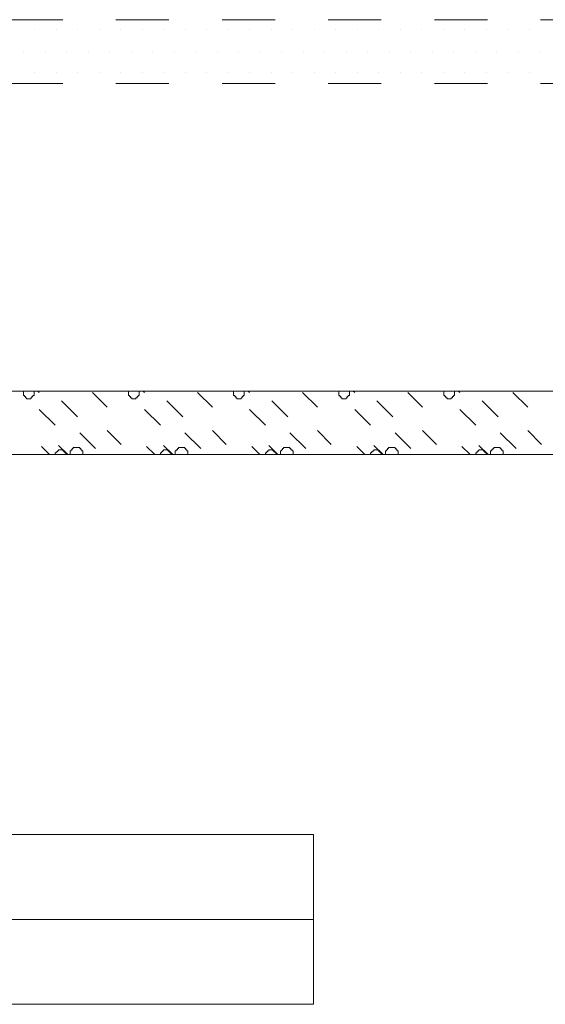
# Model space of a CAD drawing. Header units: millimetres. Extents: x -2274 to 12297, y -16157 to 26321.
# Tile 155 of 256: x -246 to -147, y -3588 to -3402. Entities that reach past the tile are written whole.
import ezdxf

# ---------------------------------------------------------------- set-up
doc = ezdxf.new("R2010")
doc.units = ezdxf.units.MM
doc.linetypes.add('4002', pattern=[2, 1, -1])
for name, color, linetype in [('- niebieska cienka - izolacja', 120, 'Continuous'), ('drzwi łuk', 1, 'Continuous'), ('PROJEKTOWANE', 5, 'Continuous')]:
    doc.layers.add(name, color=color, linetype=linetype)
doc.layers.add('DO USU', color=7, linetype='Continuous', true_color=0x969696)
doc.layers.add('ISTN. BUD', color=253, linetype='Continuous', true_color=0x828282)

msp = doc.modelspace()

# ---------------------------------------------------------------- linework, layer by layer
at = {"layer": '- niebieska cienka - izolacja', "color": 253, "linetype": 'Continuous', "lineweight": 13}
for p, q in [((-245.42, -3472.06), (-245.22, -3472.06)), ((-245.42, -3472.26), (-245.42, -3472.06)), ((-245.42, -3472.46), (-245.42, -3472.26)), ((-245.42, -3472.66), (-245.42, -3472.46)), ((-245.42, -3472.86), (-245.42, -3472.66)), ((-245.42, -3472.86), (-245.22, -3472.86)), ((-245.22, -3472.06), (-245.22, -3472)), ((-245.22, -3473.06), (-245.22, -3472.86)), ((-243.62, -3472.06), (-243.62, -3472)), ((-243.62, -3472.06), (-243.42, -3472.06)), ((-243.62, -3473.06), (-243.62, -3472.86)), ((-243.62, -3472.86), (-243.42, -3472.86)), ((-243.42, -3472.26), (-243.42, -3472.06)), ((-243.42, -3472.46), (-243.42, -3472.26)), ((-243.42, -3472.66), (-243.42, -3472.46)), ((-243.42, -3472.86), (-243.42, -3472.66)), ((-242.68, -3472), (-242.42, -3472.26)), ((-242.68, -3472), (-242.42, -3472.26)), ((-232.42, -3472.26), (-229.62, -3475.06)), ((-232.42, -3472.26), (-229.62, -3475.06)), ((-225.62, -3472.06), (-225.42, -3472.06)), ((-225.62, -3472.26), (-225.62, -3472.06)), ((-225.62, -3472.46), (-225.62, -3472.26)), ((-225.62, -3472.66), (-225.62, -3472.46)), ((-225.62, -3472.86), (-225.62, -3472.66)), ((-225.62, -3472.86), (-225.42, -3472.86)), ((-225.42, -3472.06), (-225.42, -3472)), ((-225.42, -3473.06), (-225.42, -3472.86)), ((-223.82, -3472.06), (-223.82, -3472)), ((-223.82, -3472.06), (-223.62, -3472.06)), ((-223.82, -3473.06), (-223.82, -3472.86)), ((-223.82, -3472.86), (-223.62, -3472.86)), ((-223.62, -3472.26), (-223.62, -3472.06)), ((-223.62, -3472.46), (-223.62, -3472.26)), ((-223.62, -3472.66), (-223.62, -3472.46)), ((-223.62, -3472.86), (-223.62, -3472.66)), ((-222.88, -3472), (-222.62, -3472.26)), ((-222.88, -3472), (-222.62, -3472.26)), ((-212.62, -3472.26), (-209.82, -3475.06)), ((-212.62, -3472.26), (-209.82, -3475.06)), ((-205.82, -3472.06), (-205.62, -3472.06)), ((-205.82, -3472.26), (-205.82, -3472.06)), ((-205.82, -3472.46), (-205.82, -3472.26)), ((-205.82, -3472.66), (-205.82, -3472.46)), ((-205.82, -3472.86), (-205.82, -3472.66)), ((-205.82, -3472.86), (-205.62, -3472.86)), ((-205.62, -3472.06), (-205.62, -3472)), ((-205.62, -3473.06), (-205.62, -3472.86)), ((-204.02, -3472.06), (-204.02, -3472)), ((-204.02, -3472.06), (-203.82, -3472.06)), ((-204.02, -3473.06), (-204.02, -3472.86)), ((-204.02, -3472.86), (-203.82, -3472.86)), ((-203.82, -3472.26), (-203.82, -3472.06)), ((-203.82, -3472.46), (-203.82, -3472.26)), ((-203.82, -3472.66), (-203.82, -3472.46)), ((-203.82, -3472.86), (-203.82, -3472.66)), ((-203.08, -3472), (-202.82, -3472.26)), ((-203.08, -3472), (-202.82, -3472.26)), ((-192.82, -3472.26), (-190.02, -3475.06)), ((-192.82, -3472.26), (-190.02, -3475.06)), ((-186.02, -3472.06), (-185.82, -3472.06)), ((-186.02, -3472.26), (-186.02, -3472.06)), ((-186.02, -3472.46), (-186.02, -3472.26)), ((-186.02, -3472.66), (-186.02, -3472.46)), ((-186.02, -3472.86), (-186.02, -3472.66)), ((-186.02, -3472.86), (-185.82, -3472.86)), ((-185.82, -3472.06), (-185.82, -3472)), ((-185.82, -3473.06), (-185.82, -3472.86)), ((-184.22, -3472.06), (-184.22, -3472)), ((-184.22, -3472.06), (-184.02, -3472.06)), ((-184.22, -3473.06), (-184.22, -3472.86)), ((-184.22, -3472.86), (-184.02, -3472.86)), ((-184.02, -3472.26), (-184.02, -3472.06)), ((-184.02, -3472.46), (-184.02, -3472.26)), ((-184.02, -3472.66), (-184.02, -3472.46)), ((-184.02, -3472.86), (-184.02, -3472.66)), ((-183.28, -3472), (-183.02, -3472.26)), ((-183.28, -3472), (-183.02, -3472.26)), ((-173.02, -3472.26), (-170.22, -3475.06)), ((-173.02, -3472.26), (-170.22, -3475.06)), ((-166.22, -3472.06), (-166.02, -3472.06)), ((-166.22, -3472.26), (-166.22, -3472.06)), ((-166.22, -3472.46), (-166.22, -3472.26)), ((-166.22, -3472.66), (-166.22, -3472.46)), ((-166.22, -3472.86), (-166.22, -3472.66)), ((-166.22, -3472.86), (-166.02, -3472.86)), ((-166.02, -3472.06), (-166.02, -3472)), ((-166.02, -3473.06), (-166.02, -3472.86)), ((-164.42, -3472.06), (-164.42, -3472)), ((-164.42, -3472.06), (-164.22, -3472.06)), ((-164.42, -3473.06), (-164.42, -3472.86)), ((-164.42, -3472.86), (-164.22, -3472.86)), ((-164.22, -3472.26), (-164.22, -3472.06)), ((-164.22, -3472.46), (-164.22, -3472.26)), ((-164.22, -3472.66), (-164.22, -3472.46)), ((-164.22, -3472.86), (-164.22, -3472.66)), ((-163.48, -3472), (-163.22, -3472.26)), ((-163.48, -3472), (-163.22, -3472.26)), ((-153.22, -3472.26), (-150.42, -3475.06)), ((-153.22, -3472.26), (-150.42, -3475.06)), ((-245.22, -3473.06), (-245.02, -3473.06)), ((-245.02, -3473.26), (-245.02, -3473.06)), ((-245.02, -3473.26), (-244.82, -3473.26)), ((-244.82, -3473.46), (-244.82, -3473.26)), ((-244.82, -3473.46), (-244.62, -3473.46)), ((-244.62, -3473.46), (-244.42, -3473.46)), ((-244.42, -3473.46), (-244.22, -3473.46)), ((-244.22, -3473.46), (-244.02, -3473.46)), ((-244.02, -3473.46), (-244.02, -3473.26)), ((-244.02, -3473.26), (-243.82, -3473.26)), ((-243.82, -3473.26), (-243.82, -3473.06)), ((-243.82, -3473.06), (-243.62, -3473.06)), ((-238.22, -3473.86), (-235.22, -3476.86)), ((-238.22, -3473.86), (-235.22, -3476.86)), ((-225.42, -3473.06), (-225.22, -3473.06)), ((-225.22, -3473.26), (-225.22, -3473.06)), ((-225.22, -3473.26), (-225.02, -3473.26)), ((-225.02, -3473.46), (-225.02, -3473.26)), ((-225.02, -3473.46), (-224.82, -3473.46)), ((-224.82, -3473.46), (-224.62, -3473.46)), ((-224.62, -3473.46), (-224.42, -3473.46)), ((-224.42, -3473.46), (-224.22, -3473.46)), ((-224.22, -3473.46), (-224.22, -3473.26)), ((-224.22, -3473.26), (-224.02, -3473.26)), ((-224.02, -3473.26), (-224.02, -3473.06)), ((-224.02, -3473.06), (-223.82, -3473.06)), ((-218.42, -3473.86), (-215.42, -3476.86)), ((-218.42, -3473.86), (-215.42, -3476.86)), ((-205.62, -3473.06), (-205.42, -3473.06)), ((-205.42, -3473.26), (-205.42, -3473.06)), ((-205.42, -3473.26), (-205.22, -3473.26)), ((-205.22, -3473.46), (-205.22, -3473.26)), ((-205.22, -3473.46), (-205.02, -3473.46)), ((-205.02, -3473.46), (-204.82, -3473.46)), ((-204.82, -3473.46), (-204.62, -3473.46)), ((-204.62, -3473.46), (-204.42, -3473.46)), ((-204.42, -3473.46), (-204.42, -3473.26)), ((-204.42, -3473.26), (-204.22, -3473.26)), ((-204.22, -3473.26), (-204.22, -3473.06)), ((-204.22, -3473.06), (-204.02, -3473.06)), ((-198.62, -3473.86), (-195.62, -3476.86)), ((-198.62, -3473.86), (-195.62, -3476.86)), ((-185.82, -3473.06), (-185.62, -3473.06)), ((-185.62, -3473.26), (-185.62, -3473.06)), ((-185.62, -3473.26), (-185.42, -3473.26)), ((-185.42, -3473.46), (-185.42, -3473.26)), ((-185.42, -3473.46), (-185.22, -3473.46)), ((-185.22, -3473.46), (-185.02, -3473.46)), ((-185.02, -3473.46), (-184.82, -3473.46)), ((-184.82, -3473.46), (-184.62, -3473.46)), ((-184.62, -3473.46), (-184.62, -3473.26)), ((-184.62, -3473.26), (-184.42, -3473.26)), ((-184.42, -3473.26), (-184.42, -3473.06)), ((-184.42, -3473.06), (-184.22, -3473.06)), ((-178.82, -3473.86), (-175.82, -3476.86)), ((-178.82, -3473.86), (-175.82, -3476.86)), ((-166.02, -3473.06), (-165.82, -3473.06)), ((-165.82, -3473.26), (-165.82, -3473.06)), ((-165.82, -3473.26), (-165.62, -3473.26)), ((-165.62, -3473.46), (-165.62, -3473.26)), ((-165.62, -3473.46), (-165.42, -3473.46)), ((-165.42, -3473.46), (-165.22, -3473.46)), ((-165.22, -3473.46), (-165.02, -3473.46)), ((-165.02, -3473.46), (-164.82, -3473.46)), ((-164.82, -3473.46), (-164.82, -3473.26)), ((-164.82, -3473.26), (-164.62, -3473.26)), ((-164.62, -3473.26), (-164.62, -3473.06)), ((-164.62, -3473.06), (-164.42, -3473.06)), ((-159.02, -3473.86), (-156.02, -3476.86)), ((-159.02, -3473.86), (-156.02, -3476.86)), ((-242.42, -3475.46), (-239.42, -3478.46)), ((-242.42, -3475.46), (-239.42, -3478.46)), ((-222.62, -3475.46), (-219.62, -3478.46)), ((-222.62, -3475.46), (-219.62, -3478.46)), ((-202.82, -3475.46), (-199.82, -3478.46)), ((-202.82, -3475.46), (-199.82, -3478.46)), ((-183.02, -3475.46), (-180.02, -3478.46)), ((-183.02, -3475.46), (-180.02, -3478.46)), ((-163.22, -3475.46), (-160.22, -3478.46)), ((-163.22, -3475.46), (-160.22, -3478.46)), ((-234.82, -3479.86), (-231.82, -3482.86)), ((-234.82, -3479.86), (-231.82, -3482.86)), ((-229.62, -3479.46), (-227.02, -3482.06)), ((-229.62, -3479.46), (-227.02, -3482.06)), ((-215.02, -3479.86), (-212.02, -3482.86)), ((-215.02, -3479.86), (-212.02, -3482.86)), ((-209.82, -3479.46), (-207.22, -3482.06)), ((-209.82, -3479.46), (-207.22, -3482.06)), ((-195.22, -3479.86), (-192.22, -3482.86)), ((-195.22, -3479.86), (-192.22, -3482.86)), ((-190.02, -3479.46), (-187.42, -3482.06)), ((-190.02, -3479.46), (-187.42, -3482.06)), ((-175.42, -3479.86), (-172.42, -3482.86)), ((-175.42, -3479.86), (-172.42, -3482.86)), ((-170.22, -3479.46), (-167.62, -3482.06)), ((-170.22, -3479.46), (-167.62, -3482.06)), ((-155.62, -3479.86), (-152.62, -3482.86)), ((-155.62, -3479.86), (-152.62, -3482.86)), ((-150.42, -3479.46), (-147.82, -3482.06)), ((-150.42, -3479.46), (-147.82, -3482.06)), ((-238.82, -3482.26), (-237.08, -3484)), ((-238.82, -3482.26), (-237.08, -3484)), ((-219.02, -3482.26), (-217.28, -3484)), ((-219.02, -3482.26), (-217.28, -3484)), ((-199.22, -3482.26), (-197.48, -3484)), ((-199.22, -3482.26), (-197.48, -3484)), ((-179.42, -3482.26), (-177.68, -3484)), ((-179.42, -3482.26), (-177.68, -3484)), ((-159.62, -3482.26), (-157.88, -3484)), ((-159.62, -3482.26), (-157.88, -3484)), ((-242.02, -3482.46), (-240.48, -3484)), ((-242.02, -3482.46), (-240.48, -3484)), ((-239.42, -3483.66), (-239.22, -3483.66)), ((-239.42, -3483.86), (-239.42, -3483.66)), ((-239.42, -3484), (-239.42, -3483.86)), ((-239.22, -3483.66), (-239.22, -3483.46)), ((-239.22, -3483.46), (-239.02, -3483.46)), ((-239.02, -3483.26), (-238.82, -3483.26)), ((-239.02, -3483.46), (-239.02, -3483.26)), ((-238.82, -3483.06), (-238.62, -3483.06)), ((-238.82, -3483.26), (-238.82, -3483.06)), ((-238.62, -3483.06), (-238.42, -3483.06)), ((-238.42, -3483.06), (-238.22, -3483.06)), ((-238.22, -3483.06), (-238.02, -3483.06)), ((-238.02, -3483.26), (-238.02, -3483.06)), ((-238.02, -3483.26), (-237.82, -3483.26)), ((-237.82, -3483.46), (-237.82, -3483.26)), ((-237.82, -3483.46), (-237.62, -3483.46)), ((-237.62, -3483.66), (-237.62, -3483.46)), ((-237.62, -3483.66), (-237.42, -3483.66)), ((-237.42, -3483.86), (-237.42, -3483.66)), ((-237.42, -3484), (-237.42, -3483.86)), ((-236.62, -3483.46), (-236.62, -3483.26)), ((-236.62, -3483.26), (-236.42, -3483.26)), ((-236.62, -3483.66), (-236.62, -3483.46)), ((-236.62, -3483.86), (-236.62, -3483.66)), ((-236.62, -3484), (-236.62, -3483.86)), ((-236.42, -3483.26), (-236.42, -3483.06)), ((-236.42, -3483.06), (-236.22, -3483.06)), ((-236.22, -3483.06), (-236.22, -3482.86)), ((-236.22, -3482.86), (-236.02, -3482.86)), ((-236.02, -3482.86), (-236.02, -3482.66)), ((-236.02, -3482.66), (-235.82, -3482.66)), ((-235.82, -3482.66), (-235.62, -3482.66)), ((-235.62, -3482.66), (-235.42, -3482.66)), ((-235.42, -3482.66), (-235.22, -3482.66)), ((-235.22, -3482.66), (-235.02, -3482.66)), ((-235.02, -3482.66), (-234.82, -3482.66)), ((-234.82, -3482.86), (-234.82, -3482.66)), ((-234.82, -3482.86), (-234.62, -3482.86)), ((-234.62, -3483.06), (-234.62, -3482.86)), ((-234.62, -3483.06), (-234.42, -3483.06)), ((-234.42, -3483.26), (-234.42, -3483.06)), ((-234.42, -3483.26), (-234.22, -3483.26)), ((-234.22, -3483.46), (-234.22, -3483.26)), ((-234.22, -3483.66), (-234.22, -3483.46)), ((-234.22, -3483.86), (-234.22, -3483.66)), ((-234.22, -3484), (-234.22, -3483.86)), ((-222.22, -3482.46), (-220.68, -3484)), ((-222.22, -3482.46), (-220.68, -3484)), ((-219.62, -3483.66), (-219.42, -3483.66)), ((-219.62, -3483.86), (-219.62, -3483.66)), ((-219.62, -3484), (-219.62, -3483.86)), ((-219.42, -3483.66), (-219.42, -3483.46)), ((-219.42, -3483.46), (-219.22, -3483.46)), ((-219.22, -3483.26), (-219.02, -3483.26)), ((-219.22, -3483.46), (-219.22, -3483.26)), ((-219.02, -3483.06), (-218.82, -3483.06)), ((-219.02, -3483.26), (-219.02, -3483.06)), ((-218.82, -3483.06), (-218.62, -3483.06)), ((-218.62, -3483.06), (-218.42, -3483.06)), ((-218.42, -3483.06), (-218.22, -3483.06)), ((-218.22, -3483.26), (-218.22, -3483.06)), ((-218.22, -3483.26), (-218.02, -3483.26)), ((-218.02, -3483.46), (-218.02, -3483.26)), ((-218.02, -3483.46), (-217.82, -3483.46)), ((-217.82, -3483.66), (-217.82, -3483.46)), ((-217.82, -3483.66), (-217.62, -3483.66)), ((-217.62, -3483.86), (-217.62, -3483.66)), ((-217.62, -3484), (-217.62, -3483.86)), ((-216.82, -3483.46), (-216.82, -3483.26)), ((-216.82, -3483.26), (-216.62, -3483.26)), ((-216.82, -3483.66), (-216.82, -3483.46)), ((-216.82, -3483.86), (-216.82, -3483.66)), ((-216.82, -3484), (-216.82, -3483.86)), ((-216.62, -3483.26), (-216.62, -3483.06)), ((-216.62, -3483.06), (-216.42, -3483.06)), ((-216.42, -3483.06), (-216.42, -3482.86)), ((-216.42, -3482.86), (-216.22, -3482.86)), ((-216.22, -3482.86), (-216.22, -3482.66)), ((-216.22, -3482.66), (-216.02, -3482.66)), ((-216.02, -3482.66), (-215.82, -3482.66)), ((-215.82, -3482.66), (-215.62, -3482.66)), ((-215.62, -3482.66), (-215.42, -3482.66)), ((-215.42, -3482.66), (-215.22, -3482.66)), ((-215.22, -3482.66), (-215.02, -3482.66)), ((-215.02, -3482.86), (-215.02, -3482.66)), ((-215.02, -3482.86), (-214.82, -3482.86)), ((-214.82, -3483.06), (-214.82, -3482.86)), ((-214.82, -3483.06), (-214.62, -3483.06)), ((-214.62, -3483.26), (-214.62, -3483.06)), ((-214.62, -3483.26), (-214.42, -3483.26)), ((-214.42, -3483.46), (-214.42, -3483.26)), ((-214.42, -3483.66), (-214.42, -3483.46)), ((-214.42, -3483.86), (-214.42, -3483.66)), ((-214.42, -3484), (-214.42, -3483.86)), ((-202.42, -3482.46), (-200.88, -3484)), ((-202.42, -3482.46), (-200.88, -3484)), ((-199.82, -3483.66), (-199.62, -3483.66)), ((-199.82, -3483.86), (-199.82, -3483.66)), ((-199.82, -3484), (-199.82, -3483.86)), ((-199.62, -3483.66), (-199.62, -3483.46)), ((-199.62, -3483.46), (-199.42, -3483.46)), ((-199.42, -3483.26), (-199.22, -3483.26)), ((-199.42, -3483.46), (-199.42, -3483.26)), ((-199.22, -3483.06), (-199.02, -3483.06)), ((-199.22, -3483.26), (-199.22, -3483.06)), ((-199.02, -3483.06), (-198.82, -3483.06)), ((-198.82, -3483.06), (-198.62, -3483.06)), ((-198.62, -3483.06), (-198.42, -3483.06)), ((-198.42, -3483.26), (-198.42, -3483.06)), ((-198.42, -3483.26), (-198.22, -3483.26)), ((-198.22, -3483.46), (-198.22, -3483.26)), ((-198.22, -3483.46), (-198.02, -3483.46)), ((-198.02, -3483.66), (-198.02, -3483.46)), ((-198.02, -3483.66), (-197.82, -3483.66)), ((-197.82, -3483.86), (-197.82, -3483.66)), ((-197.82, -3484), (-197.82, -3483.86)), ((-197.02, -3483.46), (-197.02, -3483.26)), ((-197.02, -3483.26), (-196.82, -3483.26)), ((-197.02, -3483.66), (-197.02, -3483.46)), ((-197.02, -3483.86), (-197.02, -3483.66)), ((-197.02, -3484), (-197.02, -3483.86)), ((-196.82, -3483.26), (-196.82, -3483.06)), ((-196.82, -3483.06), (-196.62, -3483.06)), ((-196.62, -3483.06), (-196.62, -3482.86)), ((-196.62, -3482.86), (-196.42, -3482.86)), ((-196.42, -3482.86), (-196.42, -3482.66)), ((-196.42, -3482.66), (-196.22, -3482.66)), ((-196.22, -3482.66), (-196.02, -3482.66)), ((-196.02, -3482.66), (-195.82, -3482.66)), ((-195.82, -3482.66), (-195.62, -3482.66)), ((-195.62, -3482.66), (-195.42, -3482.66)), ((-195.42, -3482.66), (-195.22, -3482.66)), ((-195.22, -3482.86), (-195.22, -3482.66)), ((-195.22, -3482.86), (-195.02, -3482.86)), ((-195.02, -3483.06), (-195.02, -3482.86)), ((-195.02, -3483.06), (-194.82, -3483.06)), ((-194.82, -3483.26), (-194.82, -3483.06)), ((-194.82, -3483.26), (-194.62, -3483.26)), ((-194.62, -3483.46), (-194.62, -3483.26)), ((-194.62, -3483.66), (-194.62, -3483.46)), ((-194.62, -3483.86), (-194.62, -3483.66)), ((-194.62, -3484), (-194.62, -3483.86)), ((-182.62, -3482.46), (-181.08, -3484)), ((-182.62, -3482.46), (-181.08, -3484)), ((-180.02, -3483.66), (-179.82, -3483.66)), ((-180.02, -3483.86), (-180.02, -3483.66)), ((-180.02, -3484), (-180.02, -3483.86)), ((-179.82, -3483.66), (-179.82, -3483.46)), ((-179.82, -3483.46), (-179.62, -3483.46)), ((-179.62, -3483.26), (-179.42, -3483.26)), ((-179.62, -3483.46), (-179.62, -3483.26)), ((-179.42, -3483.06), (-179.22, -3483.06)), ((-179.42, -3483.26), (-179.42, -3483.06)), ((-179.22, -3483.06), (-179.02, -3483.06)), ((-179.02, -3483.06), (-178.82, -3483.06)), ((-178.82, -3483.06), (-178.62, -3483.06)), ((-178.62, -3483.26), (-178.62, -3483.06)), ((-178.62, -3483.26), (-178.42, -3483.26)), ((-178.42, -3483.46), (-178.42, -3483.26)), ((-178.42, -3483.46), (-178.22, -3483.46)), ((-178.22, -3483.66), (-178.22, -3483.46)), ((-178.22, -3483.66), (-178.02, -3483.66)), ((-178.02, -3483.86), (-178.02, -3483.66)), ((-178.02, -3484), (-178.02, -3483.86)), ((-177.22, -3483.46), (-177.22, -3483.26)), ((-177.22, -3483.26), (-177.02, -3483.26)), ((-177.22, -3483.66), (-177.22, -3483.46)), ((-177.22, -3483.86), (-177.22, -3483.66)), ((-177.22, -3484), (-177.22, -3483.86)), ((-177.02, -3483.26), (-177.02, -3483.06)), ((-177.02, -3483.06), (-176.82, -3483.06)), ((-176.82, -3483.06), (-176.82, -3482.86)), ((-176.82, -3482.86), (-176.62, -3482.86)), ((-176.62, -3482.86), (-176.62, -3482.66)), ((-176.62, -3482.66), (-176.42, -3482.66)), ((-176.42, -3482.66), (-176.22, -3482.66)), ((-176.22, -3482.66), (-176.02, -3482.66)), ((-176.02, -3482.66), (-175.82, -3482.66)), ((-175.82, -3482.66), (-175.62, -3482.66)), ((-175.62, -3482.66), (-175.42, -3482.66)), ((-175.42, -3482.86), (-175.42, -3482.66)), ((-175.42, -3482.86), (-175.22, -3482.86)), ((-175.22, -3483.06), (-175.22, -3482.86)), ((-175.22, -3483.06), (-175.02, -3483.06)), ((-175.02, -3483.26), (-175.02, -3483.06)), ((-175.02, -3483.26), (-174.82, -3483.26)), ((-174.82, -3483.46), (-174.82, -3483.26)), ((-174.82, -3483.66), (-174.82, -3483.46)), ((-174.82, -3483.86), (-174.82, -3483.66)), ((-174.82, -3484), (-174.82, -3483.86)), ((-162.82, -3482.46), (-161.28, -3484)), ((-162.82, -3482.46), (-161.28, -3484)), ((-160.22, -3483.66), (-160.02, -3483.66)), ((-160.22, -3483.86), (-160.22, -3483.66)), ((-160.22, -3484), (-160.22, -3483.86)), ((-160.02, -3483.66), (-160.02, -3483.46)), ((-160.02, -3483.46), (-159.82, -3483.46)), ((-159.82, -3483.26), (-159.62, -3483.26)), ((-159.82, -3483.46), (-159.82, -3483.26)), ((-159.62, -3483.06), (-159.42, -3483.06)), ((-159.62, -3483.26), (-159.62, -3483.06)), ((-159.42, -3483.06), (-159.22, -3483.06)), ((-159.22, -3483.06), (-159.02, -3483.06)), ((-159.02, -3483.06), (-158.82, -3483.06)), ((-158.82, -3483.26), (-158.82, -3483.06)), ((-158.82, -3483.26), (-158.62, -3483.26)), ((-158.62, -3483.46), (-158.62, -3483.26)), ((-158.62, -3483.46), (-158.42, -3483.46)), ((-158.42, -3483.66), (-158.42, -3483.46)), ((-158.42, -3483.66), (-158.22, -3483.66)), ((-158.22, -3483.86), (-158.22, -3483.66)), ((-158.22, -3484), (-158.22, -3483.86)), ((-157.42, -3483.46), (-157.42, -3483.26)), ((-157.42, -3483.26), (-157.22, -3483.26)), ((-157.42, -3483.66), (-157.42, -3483.46)), ((-157.42, -3483.86), (-157.42, -3483.66)), ((-157.42, -3484), (-157.42, -3483.86)), ((-157.22, -3483.26), (-157.22, -3483.06)), ((-157.22, -3483.06), (-157.02, -3483.06)), ((-157.02, -3483.06), (-157.02, -3482.86)), ((-157.02, -3482.86), (-156.82, -3482.86)), ((-156.82, -3482.86), (-156.82, -3482.66)), ((-156.82, -3482.66), (-156.62, -3482.66)), ((-156.62, -3482.66), (-156.42, -3482.66)), ((-156.42, -3482.66), (-156.22, -3482.66)), ((-156.22, -3482.66), (-156.02, -3482.66)), ((-156.02, -3482.66), (-155.82, -3482.66)), ((-155.82, -3482.66), (-155.62, -3482.66)), ((-155.62, -3482.86), (-155.62, -3482.66)), ((-155.62, -3482.86), (-155.42, -3482.86)), ((-155.42, -3483.06), (-155.42, -3482.86)), ((-155.42, -3483.06), (-155.22, -3483.06)), ((-155.22, -3483.26), (-155.22, -3483.06)), ((-155.22, -3483.26), (-155.02, -3483.26)), ((-155.02, -3483.46), (-155.02, -3483.26)), ((-155.02, -3483.66), (-155.02, -3483.46)), ((-155.02, -3483.86), (-155.02, -3483.66)), ((-155.02, -3484), (-155.02, -3483.86))]:
    msp.add_line(p, q, dxfattribs=at)
at = {"layer": 'DO USU', "color": 253, "linetype": '4002', "lineweight": 13, "ltscale": 10}
for p, q in [((-38, -3402), (-318, -3402)), ((-38, -3414), (-318, -3414))]:
    msp.add_line(p, q, dxfattribs=at)
at = {"layer": 'drzwi łuk', "color": 253, "lineweight": 13, "ltscale": 0.5}
for p, q in [((-355.39, -3555.62), (-190.77, -3555.62)), ((-190.77, -3555.62), (-190.77, -3587.62)), ((-355.39, -3571.62), (-190.77, -3571.62)), ((-355.39, -3587.62), (-190.77, -3587.62))]:
    msp.add_line(p, q, dxfattribs=at)
at = {"layer": 'ISTN. BUD', "color": 253, "linetype": 'Continuous', "lineweight": 13}
for p, q in [((-243.29, -3403.91), (-243.29, -3403.91)), ((-239.24, -3403.91), (-239.24, -3403.91)), ((-235.19, -3403.91), (-235.19, -3403.91)), ((-231.15, -3403.91), (-231.15, -3403.91)), ((-227.1, -3403.91), (-227.1, -3403.91)), ((-223.05, -3403.91), (-223.05, -3403.91)), ((-219, -3403.91), (-219, -3403.91)), ((-214.95, -3403.91), (-214.95, -3403.91)), ((-210.91, -3403.91), (-210.91, -3403.91)), ((-206.86, -3403.91), (-206.86, -3403.91)), ((-202.81, -3403.91), (-202.81, -3403.91)), ((-198.76, -3403.91), (-198.76, -3403.91)), ((-194.71, -3403.91), (-194.71, -3403.91)), ((-190.66, -3403.91), (-190.66, -3403.91)), ((-186.62, -3403.91), (-186.62, -3403.91)), ((-182.57, -3403.91), (-182.57, -3403.91)), ((-178.52, -3403.91), (-178.52, -3403.91)), ((-174.47, -3403.91), (-174.47, -3403.91)), ((-170.42, -3403.91), (-170.42, -3403.91)), ((-166.38, -3403.91), (-166.38, -3403.91)), ((-162.33, -3403.91), (-162.33, -3403.91)), ((-158.28, -3403.91), (-158.28, -3403.91)), ((-154.23, -3403.91), (-154.23, -3403.91)), ((-150.18, -3403.91), (-150.18, -3403.91)), ((-245.31, -3407.96), (-245.31, -3407.96)), ((-241.27, -3407.96), (-241.27, -3407.96)), ((-237.22, -3407.96), (-237.22, -3407.96)), ((-233.17, -3407.96), (-233.17, -3407.96)), ((-229.12, -3407.96), (-229.12, -3407.96)), ((-225.07, -3407.96), (-225.07, -3407.96)), ((-221.03, -3407.96), (-221.03, -3407.96)), ((-216.98, -3407.96), (-216.98, -3407.96)), ((-212.93, -3407.96), (-212.93, -3407.96)), ((-208.88, -3407.96), (-208.88, -3407.96)), ((-204.83, -3407.96), (-204.83, -3407.96)), ((-200.78, -3407.96), (-200.78, -3407.96)), ((-196.74, -3407.96), (-196.74, -3407.96)), ((-192.69, -3407.96), (-192.69, -3407.96)), ((-188.64, -3407.96), (-188.64, -3407.96)), ((-184.59, -3407.96), (-184.59, -3407.96)), ((-180.54, -3407.96), (-180.54, -3407.96)), ((-176.5, -3407.96), (-176.5, -3407.96)), ((-172.45, -3407.96), (-172.45, -3407.96)), ((-168.4, -3407.96), (-168.4, -3407.96)), ((-164.35, -3407.96), (-164.35, -3407.96)), ((-160.3, -3407.96), (-160.3, -3407.96)), ((-156.26, -3407.96), (-156.26, -3407.96)), ((-152.21, -3407.96), (-152.21, -3407.96)), ((-148.16, -3407.96), (-148.16, -3407.96)), ((-243.29, -3412), (-243.29, -3412)), ((-239.24, -3412), (-239.24, -3412)), ((-235.19, -3412), (-235.19, -3412)), ((-231.15, -3412), (-231.15, -3412)), ((-227.1, -3412), (-227.1, -3412)), ((-223.05, -3412), (-223.05, -3412)), ((-219, -3412), (-219, -3412)), ((-214.95, -3412), (-214.95, -3412)), ((-210.91, -3412), (-210.91, -3412)), ((-206.86, -3412), (-206.86, -3412)), ((-202.81, -3412), (-202.81, -3412)), ((-198.76, -3412), (-198.76, -3412)), ((-194.71, -3412), (-194.71, -3412)), ((-190.66, -3412), (-190.66, -3412)), ((-186.62, -3412), (-186.62, -3412)), ((-182.57, -3412), (-182.57, -3412)), ((-178.52, -3412), (-178.52, -3412)), ((-174.47, -3412), (-174.47, -3412)), ((-170.42, -3412), (-170.42, -3412)), ((-166.38, -3412), (-166.38, -3412)), ((-162.33, -3412), (-162.33, -3412)), ((-158.28, -3412), (-158.28, -3412)), ((-154.23, -3412), (-154.23, -3412)), ((-150.18, -3412), (-150.18, -3412))]:
    msp.add_line(p, q, dxfattribs=at)
at = {"layer": 'PROJEKTOWANE', "color": 253, "lineweight": 13}
for p, q in [((-38, -3472), (-538, -3472)), ((-38, -3484), (-538, -3484))]:
    msp.add_line(p, q, dxfattribs=at)

doc.saveas('drawing.dxf')
